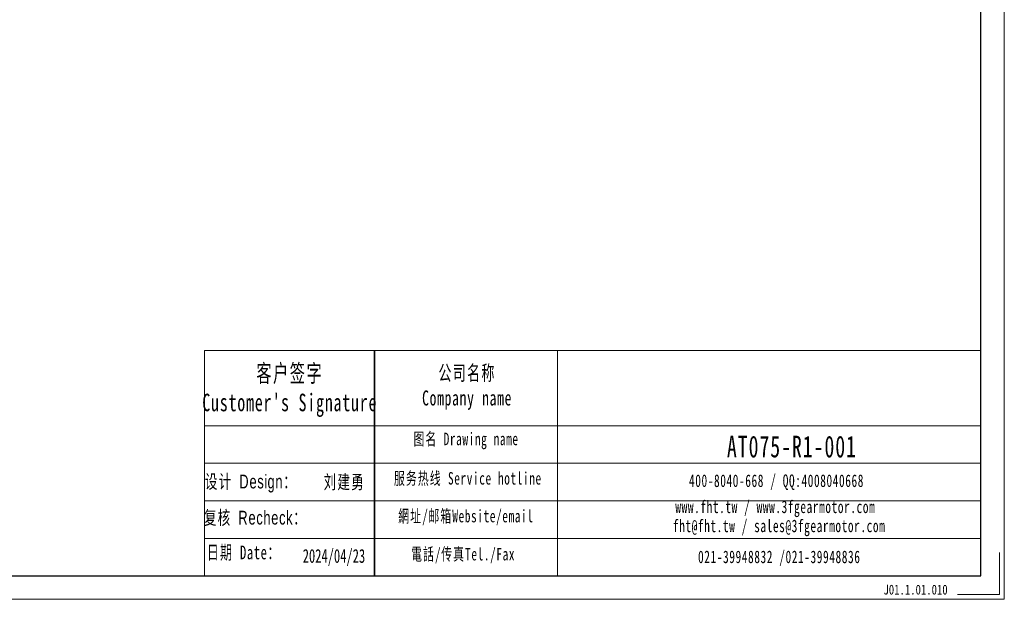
# Model space of a CAD drawing. Header units: millimetres. Extents: x 19 to 522, y 22 to 376.
# Tile 3 of 5: x 272 to 522, y 22 to 170. Entities that reach past the tile are written whole.
import ezdxf

# ---------------------------------------------------------------- set-up
doc = ezdxf.new("R2010")
doc.units = ezdxf.units.MM
doc.layers.get('0').update_dxf_attribs({"lineweight": 35})
doc.layers.add('6文字层', color=3, linetype='Continuous')
for name, color, linetype, lineweight in [('7标注层', 4, 'Continuous', 18), ('SLD-0', 7, 'Continuous', 18), ('图框_外框线', 7, 'Continuous', 18)]:
    doc.layers.add(name, color=color, linetype=linetype, lineweight=lineweight)
doc.styles.add('标准', font='txt', dxfattribs={"width": 0.667})
doc.styles.add('样式 1', font='txt', dxfattribs={"width": 0.8})

msp = doc.modelspace()

# ---------------------------------------------------------------- linework, layer by layer
msp.add_line((362.2111, 85.413), (362.2111, 28.1438))
at = {"layer": '7标注层', "color": 0}
msp.add_line((319.0105, 85.413), (319.0105, 28.1536), dxfattribs=at)
at = {"layer": '图框_外框线'}
for p, q in [((319.0105, 85.413), (362.2111, 85.413)), ((362.2111, 85.413), (362.2111, 28.1536)), ((362.2111, 85.413), (516.45, 85.413)), ((408.757, 85.413), (408.757, 28.1536)), ((319.0105, 66.3055), (362.2111, 66.3055)), ((362.2111, 66.3055), (516.45, 66.3055)), ((319.0105, 56.7517), (516.45, 56.7517)), ((319.0105, 47.198), (516.45, 47.198)), ((319.0105, 37.6442), (516.45, 37.6442))]:
    msp.add_line(p, q, dxfattribs=at)
at = {"layer": '图框_外框线', "color": 3}
msp.add_lwpolyline([(21.3964, 22.1891), (522.4145, 22.1891), (522.4145, 376.4804), (21.3964, 376.4804)], close=True, dxfattribs=at)
at = {"layer": '图框_外框线', "color": 3, "lineweight": 25}
msp.add_lwpolyline([(51.2189, 28.1536), (516.45, 28.1536), (516.45, 370.5159), (51.2189, 370.5159)], close=True, dxfattribs=at)
at = {"layer": '图框_外框线', "color": 3}
msp.add_lwpolyline([(521.2216, 34.1181), (521.2216, 23.382), (510.4855, 23.382)], dxfattribs=at)

# ---------------------------------------------------------------- texts
at = {"layer": '6文字层', "insert": (491.679, 25.8994), "char_height": 2.5, "width": 43.304423, "attachment_point": 1, "style": '样式 1'}
msp.add_mtext('J01.1.01.010', dxfattribs=at)
at = {"layer": 'SLD-0', "color": 1, "attachment_point": 2, "style": '标准'}
for s, insert, char_height, width in [("\\T1.1;客户签字\\PCustomer's Signature", (340.6853, 81.8781), 4.45842, 55.463201), ('\\T1.1;公司名称\\PCompany name', (385.7793, 81.6414), 3.821503, 49.476527), ('\\T1.1;图名 Drawing name', (385.5181, 64.5444), 3.184586, 40.726659), ('{\\H1.44494x;\\T1.10000;AT075-R1-001}', (468.4045, 63.7754), 3.821503, 32.44606), ('{\\fSimSun|b0|i0|c134|p2;\\T1.1;设计 \\fArial|b0|i0|c0|p34;Design\\fSimSun|b0|i0|c134|p2;：}', (330.8064, 53.866), 3.5, 31.971711), ('{\\fSimSun|b0|i0|c134|p2;\\T1.1;刘建勇}', (354.5513, 53.7699), 3.5, 31.971711), ('\\T1.1;服务热线 Service hotline', (385.9696, 54.5305), 3.184586, 45.373411), ('\\T1.1;400-8040-668 / QQ:4008040668', (464.4709, 53.922), 3.184586, 92.720511), ('\\T1.1;www.fht.tw / www.3fgearmotor.com ', (464.1773, 47.289), 3.184586, 92.824889), ('{\\fSimSun|b0|i0|c134|p2;\\T1.1;复核 \\fArial|b0|i0|c0|p34;Recheck\\fSimSun|b0|i0|c134|p2;：}', (331.9486, 44.6837), 3.5, 31.971711), ('\\T1.1;網址/邮箱Website/email', (385.4738, 44.9359), 3.184586, 47.22945), ('{\\T1.10000;fht@fht.tw / sales@3fgearmotor.com }', (465.1478, 42.4397), 3.184586, 92.824889), ('{\\T1.1;日期 Date：}', (328.9761, 35.8582), 3.5, 31.971711), ('2024/04/23', (351.9194, 34.9633), 3.5, 31.971711), ('\\T1.1;電話/传真Tel./Fax', (384.7603, 35.2664), 3.184586, 47.797482), ('\\T1.1;021-39948832 /021-39948836 ', (465.1811, 34.5701), 3.184586, 70.878825)]:
    msp.add_mtext(s, dxfattribs=dict(at, insert=insert, char_height=char_height, width=width))

doc.saveas('drawing.dxf')
